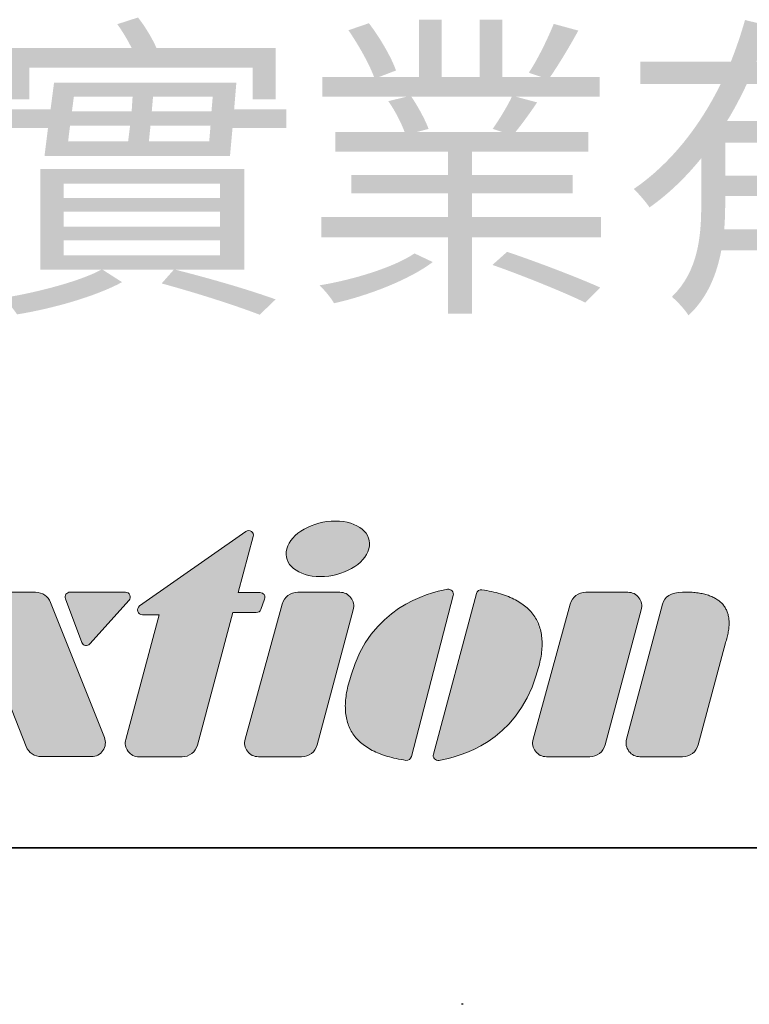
# Model space of a CAD drawing. Header units: millimetres. Extents: x 0 to 297, y 0 to 210.
# Tile 3 of 9: x 191 to 200, y 6 to 20. Entities that reach past the tile are written whole.
import ezdxf

# ---------------------------------------------------------------- set-up
doc = ezdxf.new("R2010")
doc.units = ezdxf.units.MM
doc.layers.add('圖框', color=7, linetype='Continuous', lineweight=35)
doc.layers.add('圖框文字', color=3, linetype='Continuous')
doc.styles.add('SLDTEXTSTYLE1', font='kaiu.ttf', dxfattribs={"bigfont": 'bigfont'})

msp = doc.modelspace()

# ---------------------------------------------------------------- hatches: boundary and pattern name
at = {"layer": '圖框文字'}
h = msp.add_hatch(color=1, dxfattribs=at)
edge = h.paths.add_edge_path(flags=0)
edge.add_spline(control_points=[(194.867, 12.918), (194.56, 12.918), (194.265, 12.749), (194.21, 12.541)], knot_values=[2, 2, 2, 2, 3, 3, 3, 3], weights=[1, 1, 1, 1], degree=3, periodic=0)
edge.add_spline(control_points=[(194.21, 12.541), (194.154, 12.333), (194.358, 12.164), (194.665, 12.164)], knot_values=[1, 1, 1, 1, 2, 2, 2, 2], weights=[1, 1, 1, 1], degree=3, periodic=0)
edge.add_spline(control_points=[(194.665, 12.164), (194.973, 12.164), (195.268, 12.333), (195.324, 12.541)], knot_values=[0, 0, 0, 0, 1, 1, 1, 1], weights=[1, 1, 1, 1], degree=3, periodic=0)
edge.add_spline(control_points=[(195.324, 12.541), (195.379, 12.749), (195.175, 12.918), (194.867, 12.918)], knot_values=[3, 3, 3, 3, 4, 4, 4, 4], weights=[1, 1, 1, 1], degree=3, periodic=0)
h = msp.add_hatch(color=7, dxfattribs=at)
edge = h.paths.add_edge_path(flags=0)
edge.add_line((193.552, 11.948), (193.755, 12.708))
edge.add_spline(control_points=[(193.755, 12.708), (193.763, 12.735), (193.753, 12.762), (193.73, 12.778)], knot_values=[17, 17, 17, 17, 18, 18, 18, 18], weights=[1, 1, 1, 1], degree=3, periodic=0)
edge.add_spline(control_points=[(193.73, 12.778), (193.707, 12.794), (193.678, 12.794), (193.655, 12.778)], knot_values=[18, 18, 18, 18, 19, 19, 19, 19], weights=[1, 1, 1, 1], degree=3, periodic=0)
edge.add_line((193.655, 12.778), (192.213, 11.766))
edge.add_spline(control_points=[(192.213, 11.766), (192.189, 11.749), (192.18, 11.72), (192.188, 11.692)], knot_values=[1, 1, 1, 1, 2, 2, 2, 2], weights=[1, 1, 1, 1], degree=3, periodic=0)
edge.add_spline(control_points=[(192.188, 11.692), (192.197, 11.665), (192.222, 11.647), (192.251, 11.647)], knot_values=[2, 2, 2, 2, 3, 3, 3, 3], weights=[1, 1, 1, 1], degree=3, periodic=0)
edge.add_line((192.251, 11.647), (192.477, 11.647))
edge.add_line((192.477, 11.647), (192.024, 9.957))
edge.add_spline(control_points=[(192.024, 9.957), (192.009, 9.899), (192.02, 9.842), (192.057, 9.794)], knot_values=[5, 5, 5, 5, 6, 6, 6, 6], weights=[1, 1, 1, 1], degree=3, periodic=0)
edge.add_spline(control_points=[(192.057, 9.794), (192.094, 9.746), (192.146, 9.72), (192.206, 9.72)], knot_values=[6, 6, 6, 6, 7, 7, 7, 7], weights=[1, 1, 1, 1], degree=3, periodic=0)
edge.add_line((192.206, 9.72), (192.788, 9.719))
edge.add_spline(control_points=[(192.788, 9.719), (192.888, 9.719), (192.972, 9.784), (192.998, 9.88)], knot_values=[8, 8, 8, 8, 9, 9, 9, 9], weights=[1, 1, 1, 1], degree=3, periodic=0)
edge.add_line((192.998, 9.88), (193.479, 11.677))
edge.add_line((193.479, 11.677), (193.795, 11.677))
edge.add_spline(control_points=[(193.795, 11.677), (193.823, 11.677), (193.847, 11.693), (193.856, 11.719)], knot_values=[11, 11, 11, 11, 12, 12, 12, 12], weights=[1, 1, 1, 1], degree=3, periodic=0)
edge.add_line((193.856, 11.719), (193.909, 11.859))
edge.add_spline(control_points=[(193.909, 11.859), (193.917, 11.88), (193.915, 11.901), (193.902, 11.92)], knot_values=[13, 13, 13, 13, 14, 14, 14, 14], weights=[1, 1, 1, 1], degree=3, periodic=0)
edge.add_spline(control_points=[(193.902, 11.92), (193.889, 11.938), (193.87, 11.948), (193.848, 11.948)], knot_values=[14, 14, 14, 14, 15, 15, 15, 15], weights=[1, 1, 1, 1], degree=3, periodic=0)
edge.add_line((193.848, 11.948), (193.552, 11.948))
h = msp.add_hatch(color=7, dxfattribs=at)
edge = h.paths.add_edge_path(flags=0)
edge.add_spline(control_points=[(189.97, 11.869), (189.934, 11.816), (189.927, 11.754), (189.95, 11.694)], knot_values=[8, 8, 8, 8, 9, 9, 9, 9], weights=[1, 1, 1, 1], degree=3, periodic=0)
edge.add_line((189.95, 11.694), (190.675, 9.86))
edge.add_spline(control_points=[(190.675, 9.86), (190.709, 9.775), (190.787, 9.723), (190.878, 9.723)], knot_values=[6, 6, 6, 6, 7, 7, 7, 7], weights=[1, 1, 1, 1], degree=3, periodic=0)
edge.add_line((190.878, 9.723), (191.56, 9.722))
edge.add_spline(control_points=[(191.56, 9.722), (191.624, 9.722), (191.68, 9.752), (191.716, 9.805)], knot_values=[4, 4, 4, 4, 5, 5, 5, 5], weights=[1, 1, 1, 1], degree=3, periodic=0)
edge.add_spline(control_points=[(191.716, 9.805), (191.752, 9.858), (191.759, 9.921), (191.735, 9.98)], knot_values=[3, 3, 3, 3, 4, 4, 4, 4], weights=[1, 1, 1, 1], degree=3, periodic=0)
edge.add_line((191.735, 9.98), (191.005, 11.814))
edge.add_spline(control_points=[(191.005, 11.814), (190.972, 11.899), (190.894, 11.951), (190.803, 11.951)], knot_values=[1, 1, 1, 1, 2, 2, 2, 2], weights=[1, 1, 1, 1], degree=3, periodic=0)
edge.add_line((190.803, 11.951), (190.126, 11.951))
edge.add_spline(control_points=[(190.126, 11.951), (190.061, 11.951), (190.006, 11.922), (189.97, 11.869)], knot_values=[9, 9, 9, 9, 10, 10, 10, 10], weights=[1, 1, 1, 1], degree=3, periodic=0)
h = msp.add_hatch(color=7, dxfattribs=at)
edge = h.paths.add_edge_path(flags=0)
edge.add_spline(control_points=[(191.214, 11.925), (191.201, 11.907), (191.199, 11.886), (191.207, 11.865)], knot_values=[7, 7, 7, 7, 8, 8, 8, 8], weights=[1, 1, 1, 1], degree=3, periodic=0)
edge.add_line((191.207, 11.865), (191.428, 11.271))
edge.add_spline(control_points=[(191.428, 11.271), (191.437, 11.249), (191.454, 11.235), (191.477, 11.23)], knot_values=[5, 5, 5, 5, 6, 6, 6, 6], weights=[1, 1, 1, 1], degree=3, periodic=0)
edge.add_spline(control_points=[(191.477, 11.23), (191.501, 11.226), (191.522, 11.233), (191.538, 11.251)], knot_values=[4, 4, 4, 4, 5, 5, 5, 5], weights=[1, 1, 1, 1], degree=3, periodic=0)
edge.add_line((191.538, 11.251), (192.07, 11.844))
edge.add_spline(control_points=[(192.07, 11.844), (192.087, 11.864), (192.092, 11.89), (192.081, 11.914)], knot_values=[2, 2, 2, 2, 3, 3, 3, 3], weights=[1, 1, 1, 1], degree=3, periodic=0)
edge.add_spline(control_points=[(192.081, 11.914), (192.07, 11.939), (192.048, 11.953), (192.021, 11.953)], knot_values=[1, 1, 1, 1, 2, 2, 2, 2], weights=[1, 1, 1, 1], degree=3, periodic=0)
edge.add_line((192.021, 11.953), (191.268, 11.953))
edge.add_spline(control_points=[(191.268, 11.953), (191.246, 11.953), (191.227, 11.943), (191.214, 11.925)], knot_values=[8, 8, 8, 8, 9, 9, 9, 9], weights=[1, 1, 1, 1], degree=3, periodic=0)
h = msp.add_hatch(color=7, dxfattribs=at)
edge = h.paths.add_edge_path(flags=0)
edge.add_spline(control_points=[(195.111, 11.714), (195.127, 11.773), (195.116, 11.83), (195.079, 11.878)], knot_values=[6, 6, 6, 6, 7, 7, 7, 7], weights=[1, 1, 1, 1], degree=3, periodic=0)
edge.add_spline(control_points=[(195.079, 11.878), (195.042, 11.926), (194.99, 11.952), (194.929, 11.952)], knot_values=[7, 7, 7, 7, 8, 8, 8, 8], weights=[1, 1, 1, 1], degree=3, periodic=0)
edge.add_line((194.929, 11.952), (194.358, 11.952))
edge.add_spline(control_points=[(194.358, 11.952), (194.259, 11.952), (194.174, 11.888), (194.148, 11.792)], knot_values=[9, 9, 9, 9, 10, 10, 10, 10], weights=[1, 1, 1, 1], degree=3, periodic=0)
edge.add_line((194.148, 11.792), (193.644, 9.959))
edge.add_spline(control_points=[(193.644, 9.959), (193.627, 9.9), (193.638, 9.843), (193.675, 9.795)], knot_values=[1, 1, 1, 1, 2, 2, 2, 2], weights=[1, 1, 1, 1], degree=3, periodic=0)
edge.add_spline(control_points=[(193.675, 9.795), (193.712, 9.746), (193.765, 9.721), (193.825, 9.721)], knot_values=[2, 2, 2, 2, 3, 3, 3, 3], weights=[1, 1, 1, 1], degree=3, periodic=0)
edge.add_line((193.825, 9.721), (194.411, 9.721))
edge.add_spline(control_points=[(194.411, 9.721), (194.511, 9.721), (194.596, 9.785), (194.621, 9.882)], knot_values=[4, 4, 4, 4, 5, 5, 5, 5], weights=[1, 1, 1, 1], degree=3, periodic=0)
edge.add_line((194.621, 9.882), (195.111, 11.714))
h = msp.add_hatch(color=7, dxfattribs=at)
edge = h.paths.add_edge_path(flags=0)
edge.add_line((195.9, 9.723), (196.467, 11.907))
edge.add_spline(control_points=[(196.467, 11.907), (196.473, 11.93), (196.467, 11.953), (196.451, 11.971)], knot_values=[4, 4, 4, 4, 5, 5, 5, 5], weights=[1, 1, 1, 1], degree=3, periodic=0)
edge.add_spline(control_points=[(196.451, 11.971), (196.435, 11.988), (196.413, 11.996), (196.389, 11.992)], knot_values=[5, 5, 5, 5, 6, 6, 6, 6], weights=[1, 1, 1, 1], degree=3, periodic=0)
edge.add_spline(control_points=[(196.389, 11.992), (196.105, 11.944), (195.343, 11.729), (195.081, 10.826)], knot_values=[0, 0, 0, 0, 1, 1, 1, 1], weights=[1, 1, 1, 1], degree=3, periodic=0)
edge.add_spline(control_points=[(195.081, 10.826), (194.751, 9.831), (195.825, 9.672)], knot_values=[0, 0, 0, 1, 1, 1], weights=[1, 1, 1], degree=2, periodic=0)
edge.add_spline(control_points=[(195.825, 9.672), (195.859, 9.667), (195.891, 9.689), (195.9, 9.723)], knot_values=[2, 2, 2, 2, 3, 3, 3, 3], weights=[1, 1, 1, 1], degree=3, periodic=0)
h = msp.add_hatch(color=7, dxfattribs=at)
edge = h.paths.add_edge_path(flags=0)
edge.add_line((196.782, 11.937), (196.198, 9.757))
edge.add_spline(control_points=[(196.198, 9.757), (196.191, 9.734), (196.197, 9.711), (196.213, 9.693)], knot_values=[4, 4, 4, 4, 5, 5, 5, 5], weights=[1, 1, 1, 1], degree=3, periodic=0)
edge.add_spline(control_points=[(196.213, 9.693), (196.229, 9.676), (196.251, 9.668), (196.275, 9.672)], knot_values=[5, 5, 5, 5, 6, 6, 6, 6], weights=[1, 1, 1, 1], degree=3, periodic=0)
edge.add_spline(control_points=[(196.275, 9.672), (196.559, 9.717), (197.322, 9.926), (197.592, 10.827)], knot_values=[0, 0, 0, 0, 1, 1, 1, 1], weights=[1, 1, 1, 1], degree=3, periodic=0)
edge.add_spline(control_points=[(197.592, 10.827), (197.93, 11.819), (196.857, 11.987)], knot_values=[0, 0, 0, 1, 1, 1], weights=[1, 1, 1], degree=2, periodic=0)
edge.add_spline(control_points=[(196.857, 11.987), (196.823, 11.992), (196.791, 11.97), (196.782, 11.937)], knot_values=[2, 2, 2, 2, 3, 3, 3, 3], weights=[1, 1, 1, 1], degree=3, periodic=0)
h = msp.add_hatch(color=7, dxfattribs=at)
edge = h.paths.add_edge_path(flags=0)
edge.add_spline(control_points=[(199.018, 11.714), (199.034, 11.773), (199.023, 11.83), (198.986, 11.878)], knot_values=[6, 6, 6, 6, 7, 7, 7, 7], weights=[1, 1, 1, 1], degree=3, periodic=0)
edge.add_spline(control_points=[(198.986, 11.878), (198.949, 11.926), (198.897, 11.952), (198.836, 11.952)], knot_values=[7, 7, 7, 7, 8, 8, 8, 8], weights=[1, 1, 1, 1], degree=3, periodic=0)
edge.add_line((198.836, 11.952), (198.265, 11.952))
edge.add_spline(control_points=[(198.265, 11.952), (198.165, 11.952), (198.081, 11.888), (198.055, 11.792)], knot_values=[9, 9, 9, 9, 10, 10, 10, 10], weights=[1, 1, 1, 1], degree=3, periodic=0)
edge.add_line((198.055, 11.792), (197.55, 9.959))
edge.add_spline(control_points=[(197.55, 9.959), (197.534, 9.9), (197.545, 9.843), (197.582, 9.795)], knot_values=[1, 1, 1, 1, 2, 2, 2, 2], weights=[1, 1, 1, 1], degree=3, periodic=0)
edge.add_spline(control_points=[(197.582, 9.795), (197.619, 9.746), (197.671, 9.721), (197.732, 9.721)], knot_values=[2, 2, 2, 2, 3, 3, 3, 3], weights=[1, 1, 1, 1], degree=3, periodic=0)
edge.add_line((197.732, 9.721), (198.318, 9.721))
edge.add_spline(control_points=[(198.318, 9.721), (198.418, 9.721), (198.502, 9.785), (198.528, 9.882)], knot_values=[4, 4, 4, 4, 5, 5, 5, 5], weights=[1, 1, 1, 1], degree=3, periodic=0)
edge.add_line((198.528, 9.882), (199.018, 11.714))
h = msp.add_hatch(color=7, dxfattribs=at)
edge = h.paths.add_edge_path(flags=0)
edge.add_line((199.789, 9.882), (200.161, 11.265))
edge.add_spline(control_points=[(200.161, 11.265), (200.367, 11.908), (199.687, 11.954)], knot_values=[0, 0, 0, 1, 1, 1], weights=[1, 1, 1], degree=2, periodic=0)
edge.add_line((199.687, 11.954), (199.575, 11.953))
edge.add_spline(control_points=[(199.575, 11.953), (199.419, 11.952), (199.333, 11.887), (199.307, 11.79)], knot_values=[8, 8, 8, 8, 9, 9, 9, 9], weights=[1, 1, 1, 1], degree=3, periodic=0)
edge.add_line((199.307, 11.79), (198.818, 9.958))
edge.add_spline(control_points=[(198.818, 9.958), (198.802, 9.899), (198.814, 9.842), (198.851, 9.794)], knot_values=[1, 1, 1, 1, 2, 2, 2, 2], weights=[1, 1, 1, 1], degree=3, periodic=0)
edge.add_spline(control_points=[(198.851, 9.794), (198.887, 9.746), (198.94, 9.721), (199, 9.721)], knot_values=[2, 2, 2, 2, 3, 3, 3, 3], weights=[1, 1, 1, 1], degree=3, periodic=0)
edge.add_line((199, 9.721), (199.579, 9.721))
edge.add_spline(control_points=[(199.579, 9.721), (199.679, 9.721), (199.763, 9.785), (199.789, 9.882)], knot_values=[4, 4, 4, 4, 5, 5, 5, 5], weights=[1, 1, 1, 1], degree=3, periodic=0)

# ---------------------------------------------------------------- linework, layer by layer
at = {"layer": '圖框'}
msp.add_line((290.626, 8.485), (7.778, 8.485), dxfattribs=at)
at = {"layer": '圖框文字', "color": 7, "lineweight": 18}
for p, q in [((193.655, 12.778), (192.213, 11.766)), ((193.655, 12.778), (192.213, 11.766)), ((193.552, 11.948), (193.755, 12.708)), ((193.552, 11.948), (193.755, 12.708)), ((190.126, 11.951), (190.803, 11.951)), ((190.126, 11.951), (190.803, 11.951)), ((191.268, 11.953), (192.021, 11.953)), ((191.268, 11.953), (192.021, 11.953)), ((193.848, 11.948), (193.552, 11.948)), ((193.848, 11.948), (193.552, 11.948)), ((194.929, 11.952), (194.358, 11.952)), ((194.929, 11.952), (194.358, 11.952)), ((195.9, 9.723), (196.467, 11.907)), ((195.9, 9.723), (196.467, 11.907)), ((196.782, 11.937), (196.198, 9.757)), ((196.782, 11.937), (196.198, 9.757)), ((198.836, 11.952), (198.265, 11.952)), ((198.836, 11.952), (198.265, 11.952)), ((199.687, 11.954), (199.575, 11.953)), ((199.687, 11.954), (199.575, 11.953)), ((191.005, 11.814), (191.735, 9.98)), ((191.005, 11.814), (191.735, 9.98)), ((191.428, 11.271), (191.207, 11.865)), ((191.428, 11.271), (191.207, 11.865)), ((192.07, 11.844), (191.538, 11.251)), ((192.07, 11.844), (191.538, 11.251)), ((194.148, 11.792), (193.644, 9.959)), ((194.148, 11.792), (193.644, 9.959)), ((193.856, 11.719), (193.909, 11.859)), ((193.856, 11.719), (193.909, 11.859)), ((198.055, 11.792), (197.55, 9.959)), ((198.055, 11.792), (197.55, 9.959)), ((199.307, 11.79), (198.818, 9.958)), ((199.307, 11.79), (198.818, 9.958)), ((190.675, 9.86), (189.95, 11.694)), ((190.675, 9.86), (189.95, 11.694)), ((192.477, 11.647), (192.024, 9.957)), ((192.477, 11.647), (192.024, 9.957)), ((192.251, 11.647), (192.477, 11.647)), ((192.251, 11.647), (192.477, 11.647)), ((192.998, 9.88), (193.479, 11.677)), ((192.998, 9.88), (193.479, 11.677)), ((193.479, 11.677), (193.795, 11.677)), ((193.479, 11.677), (193.795, 11.677)), ((194.621, 9.882), (195.111, 11.714)), ((194.621, 9.882), (195.111, 11.714)), ((198.528, 9.882), (199.018, 11.714)), ((198.528, 9.882), (199.018, 11.714)), ((199.789, 9.882), (200.161, 11.265)), ((199.789, 9.882), (200.161, 11.265)), ((191.56, 9.722), (190.878, 9.723)), ((191.56, 9.722), (190.878, 9.723)), ((192.206, 9.72), (192.788, 9.719)), ((192.206, 9.72), (192.788, 9.719)), ((193.825, 9.721), (194.411, 9.721)), ((193.825, 9.721), (194.411, 9.721)), ((197.732, 9.721), (198.318, 9.721)), ((197.732, 9.721), (198.318, 9.721)), ((199, 9.721), (199.579, 9.721)), ((199, 9.721), (199.579, 9.721))]:
    msp.add_line(p, q, dxfattribs=at)
at = {"layer": '圖框文字'}
msp.add_line((196.604, 6.363), (196.579, 6.364), dxfattribs=at)
at = {"layer": '圖框文字', "color": 1, "lineweight": 18}
for points in [[(194.867, 12.918), (194.56, 12.918), (194.265, 12.749), (194.21, 12.541)], [(195.324, 12.541), (195.379, 12.749), (195.175, 12.918), (194.867, 12.918)], [(194.21, 12.541), (194.154, 12.333), (194.358, 12.164), (194.665, 12.164)], [(194.665, 12.164), (194.973, 12.164), (195.268, 12.333), (195.324, 12.541)]]:
    msp.add_open_spline(points, degree=3, dxfattribs=at)
for points, knots in [([(194.21, 12.541), (194.265, 12.749), (194.56, 12.918), (194.867, 12.918), (195.175, 12.918), (195.379, 12.749), (195.324, 12.541)], [2, 2, 2, 2, 3, 3, 3, 4, 4, 4, 4]), ([(195.324, 12.541), (195.268, 12.333), (194.973, 12.164), (194.665, 12.164), (194.358, 12.164), (194.154, 12.333), (194.21, 12.541)], [0, 0, 0, 0, 1, 1, 1, 2, 2, 2, 2])]:
    msp.add_open_spline(points, degree=3, knots=knots, dxfattribs=at)
at = {"layer": '圖框文字', "color": 7, "lineweight": 18}
for points, degree in [([(193.73, 12.778), (193.707, 12.794), (193.678, 12.794), (193.655, 12.778)], 3), ([(193.73, 12.778), (193.707, 12.794), (193.678, 12.794), (193.655, 12.778)], 3), ([(193.755, 12.708), (193.763, 12.735), (193.753, 12.762), (193.73, 12.778)], 3), ([(193.755, 12.708), (193.763, 12.735), (193.753, 12.762), (193.73, 12.778)], 3), ([(190.803, 11.951), (190.894, 11.951), (190.972, 11.899), (191.005, 11.814)], 3), ([(190.803, 11.951), (190.894, 11.951), (190.972, 11.899), (191.005, 11.814)], 3), ([(191.207, 11.865), (191.199, 11.886), (191.201, 11.907), (191.214, 11.925)], 3), ([(191.207, 11.865), (191.199, 11.886), (191.201, 11.907), (191.214, 11.925)], 3), ([(191.214, 11.925), (191.227, 11.943), (191.246, 11.953), (191.268, 11.953)], 3), ([(191.214, 11.925), (191.227, 11.943), (191.246, 11.953), (191.268, 11.953)], 3), ([(192.021, 11.953), (192.048, 11.953), (192.07, 11.939), (192.081, 11.914)], 3), ([(192.021, 11.953), (192.048, 11.953), (192.07, 11.939), (192.081, 11.914)], 3), ([(192.081, 11.914), (192.092, 11.89), (192.087, 11.864), (192.07, 11.844)], 3), ([(192.081, 11.914), (192.092, 11.89), (192.087, 11.864), (192.07, 11.844)], 3), ([(193.902, 11.92), (193.889, 11.938), (193.87, 11.948), (193.848, 11.948)], 3), ([(193.902, 11.92), (193.889, 11.938), (193.87, 11.948), (193.848, 11.948)], 3), ([(193.909, 11.859), (193.917, 11.88), (193.915, 11.901), (193.902, 11.92)], 3), ([(193.909, 11.859), (193.917, 11.88), (193.915, 11.901), (193.902, 11.92)], 3), ([(194.358, 11.952), (194.259, 11.952), (194.174, 11.888), (194.148, 11.792)], 3), ([(194.358, 11.952), (194.259, 11.952), (194.174, 11.888), (194.148, 11.792)], 3), ([(195.079, 11.878), (195.042, 11.926), (194.99, 11.952), (194.929, 11.952)], 3), ([(195.079, 11.878), (195.042, 11.926), (194.99, 11.952), (194.929, 11.952)], 3), ([(196.389, 11.992), (196.105, 11.944), (195.343, 11.729), (195.081, 10.826)], 3), ([(196.389, 11.992), (196.105, 11.944), (195.343, 11.729), (195.081, 10.826)], 3), ([(196.451, 11.971), (196.435, 11.988), (196.413, 11.996), (196.389, 11.992)], 3), ([(196.451, 11.971), (196.435, 11.988), (196.413, 11.996), (196.389, 11.992)], 3), ([(196.467, 11.907), (196.473, 11.93), (196.467, 11.953), (196.451, 11.971)], 3), ([(196.467, 11.907), (196.473, 11.93), (196.467, 11.953), (196.451, 11.971)], 3), ([(196.857, 11.987), (196.823, 11.992), (196.791, 11.97), (196.782, 11.937)], 3), ([(196.857, 11.987), (196.823, 11.992), (196.791, 11.97), (196.782, 11.937)], 3), ([(197.592, 10.827), (197.93, 11.819), (196.857, 11.987)], 2), ([(197.592, 10.827), (197.93, 11.819), (196.857, 11.987)], 2), ([(198.265, 11.952), (198.165, 11.952), (198.081, 11.888), (198.055, 11.792)], 3), ([(198.265, 11.952), (198.165, 11.952), (198.081, 11.888), (198.055, 11.792)], 3), ([(198.986, 11.878), (198.949, 11.926), (198.897, 11.952), (198.836, 11.952)], 3), ([(198.986, 11.878), (198.949, 11.926), (198.897, 11.952), (198.836, 11.952)], 3), ([(199.575, 11.953), (199.419, 11.952), (199.333, 11.887), (199.307, 11.79)], 3), ([(199.575, 11.953), (199.419, 11.952), (199.333, 11.887), (199.307, 11.79)], 3), ([(200.161, 11.265), (200.367, 11.908), (199.687, 11.954)], 2), ([(200.161, 11.265), (200.367, 11.908), (199.687, 11.954)], 2), ([(192.213, 11.766), (192.189, 11.749), (192.18, 11.72), (192.188, 11.692)], 3), ([(192.213, 11.766), (192.189, 11.749), (192.18, 11.72), (192.188, 11.692)], 3), ([(195.111, 11.714), (195.127, 11.773), (195.116, 11.83), (195.079, 11.878)], 3), ([(195.111, 11.714), (195.127, 11.773), (195.116, 11.83), (195.079, 11.878)], 3), ([(199.018, 11.714), (199.034, 11.773), (199.023, 11.83), (198.986, 11.878)], 3), ([(199.018, 11.714), (199.034, 11.773), (199.023, 11.83), (198.986, 11.878)], 3), ([(192.188, 11.692), (192.197, 11.665), (192.222, 11.647), (192.251, 11.647)], 3), ([(192.188, 11.692), (192.197, 11.665), (192.222, 11.647), (192.251, 11.647)], 3), ([(193.795, 11.677), (193.823, 11.677), (193.847, 11.693), (193.856, 11.719)], 3), ([(193.795, 11.677), (193.823, 11.677), (193.847, 11.693), (193.856, 11.719)], 3), ([(191.477, 11.23), (191.454, 11.235), (191.437, 11.249), (191.428, 11.271)], 3), ([(191.477, 11.23), (191.454, 11.235), (191.437, 11.249), (191.428, 11.271)], 3), ([(191.538, 11.251), (191.522, 11.233), (191.501, 11.226), (191.477, 11.23)], 3), ([(191.538, 11.251), (191.522, 11.233), (191.501, 11.226), (191.477, 11.23)], 3), ([(195.081, 10.826), (194.751, 9.831), (195.825, 9.672)], 2), ([(195.081, 10.826), (194.751, 9.831), (195.825, 9.672)], 2), ([(196.275, 9.672), (196.559, 9.717), (197.322, 9.926), (197.592, 10.827)], 3), ([(196.275, 9.672), (196.559, 9.717), (197.322, 9.926), (197.592, 10.827)], 3), ([(191.735, 9.98), (191.759, 9.921), (191.752, 9.858), (191.716, 9.805)], 3), ([(191.735, 9.98), (191.759, 9.921), (191.752, 9.858), (191.716, 9.805)], 3), ([(192.024, 9.957), (192.009, 9.899), (192.02, 9.842), (192.057, 9.794)], 3), ([(192.024, 9.957), (192.009, 9.899), (192.02, 9.842), (192.057, 9.794)], 3), ([(193.644, 9.959), (193.627, 9.9), (193.638, 9.843), (193.675, 9.795)], 3), ([(193.644, 9.959), (193.627, 9.9), (193.638, 9.843), (193.675, 9.795)], 3), ([(197.55, 9.959), (197.534, 9.9), (197.545, 9.843), (197.582, 9.795)], 3), ([(197.55, 9.959), (197.534, 9.9), (197.545, 9.843), (197.582, 9.795)], 3), ([(198.818, 9.958), (198.802, 9.899), (198.814, 9.842), (198.851, 9.794)], 3), ([(198.818, 9.958), (198.802, 9.899), (198.814, 9.842), (198.851, 9.794)], 3), ([(190.878, 9.723), (190.787, 9.723), (190.709, 9.775), (190.675, 9.86)], 3), ([(190.878, 9.723), (190.787, 9.723), (190.709, 9.775), (190.675, 9.86)], 3), ([(191.716, 9.805), (191.68, 9.752), (191.624, 9.722), (191.56, 9.722)], 3), ([(191.716, 9.805), (191.68, 9.752), (191.624, 9.722), (191.56, 9.722)], 3), ([(192.057, 9.794), (192.094, 9.746), (192.146, 9.72), (192.206, 9.72)], 3), ([(192.057, 9.794), (192.094, 9.746), (192.146, 9.72), (192.206, 9.72)], 3), ([(192.788, 9.719), (192.888, 9.719), (192.972, 9.784), (192.998, 9.88)], 3), ([(192.788, 9.719), (192.888, 9.719), (192.972, 9.784), (192.998, 9.88)], 3), ([(193.675, 9.795), (193.712, 9.746), (193.765, 9.721), (193.825, 9.721)], 3), ([(193.675, 9.795), (193.712, 9.746), (193.765, 9.721), (193.825, 9.721)], 3), ([(194.411, 9.721), (194.511, 9.721), (194.596, 9.785), (194.621, 9.882)], 3), ([(194.411, 9.721), (194.511, 9.721), (194.596, 9.785), (194.621, 9.882)], 3), ([(196.198, 9.757), (196.191, 9.734), (196.197, 9.711), (196.213, 9.693)], 3), ([(196.198, 9.757), (196.191, 9.734), (196.197, 9.711), (196.213, 9.693)], 3), ([(197.582, 9.795), (197.619, 9.746), (197.671, 9.721), (197.732, 9.721)], 3), ([(197.582, 9.795), (197.619, 9.746), (197.671, 9.721), (197.732, 9.721)], 3), ([(198.318, 9.721), (198.418, 9.721), (198.502, 9.785), (198.528, 9.882)], 3), ([(198.318, 9.721), (198.418, 9.721), (198.502, 9.785), (198.528, 9.882)], 3), ([(198.851, 9.794), (198.887, 9.746), (198.94, 9.721), (199, 9.721)], 3), ([(198.851, 9.794), (198.887, 9.746), (198.94, 9.721), (199, 9.721)], 3), ([(199.579, 9.721), (199.679, 9.721), (199.763, 9.785), (199.789, 9.882)], 3), ([(199.579, 9.721), (199.679, 9.721), (199.763, 9.785), (199.789, 9.882)], 3), ([(195.825, 9.672), (195.859, 9.667), (195.891, 9.689), (195.9, 9.723)], 3), ([(195.825, 9.672), (195.859, 9.667), (195.891, 9.689), (195.9, 9.723)], 3), ([(196.213, 9.693), (196.229, 9.676), (196.251, 9.668), (196.275, 9.672)], 3), ([(196.213, 9.693), (196.229, 9.676), (196.251, 9.668), (196.275, 9.672)], 3)]:
    msp.add_open_spline(points, degree=degree, dxfattribs=at)

# ---------------------------------------------------------------- texts
at = {"layer": '圖框文字', "insert": (198.731, 19.251), "char_height": 3.175, "attachment_point": 2, "style": 'SLDTEXTSTYLE1'}
msp.add_mtext('大內實業有限公司', dxfattribs=at)

doc.saveas('drawing.dxf')
